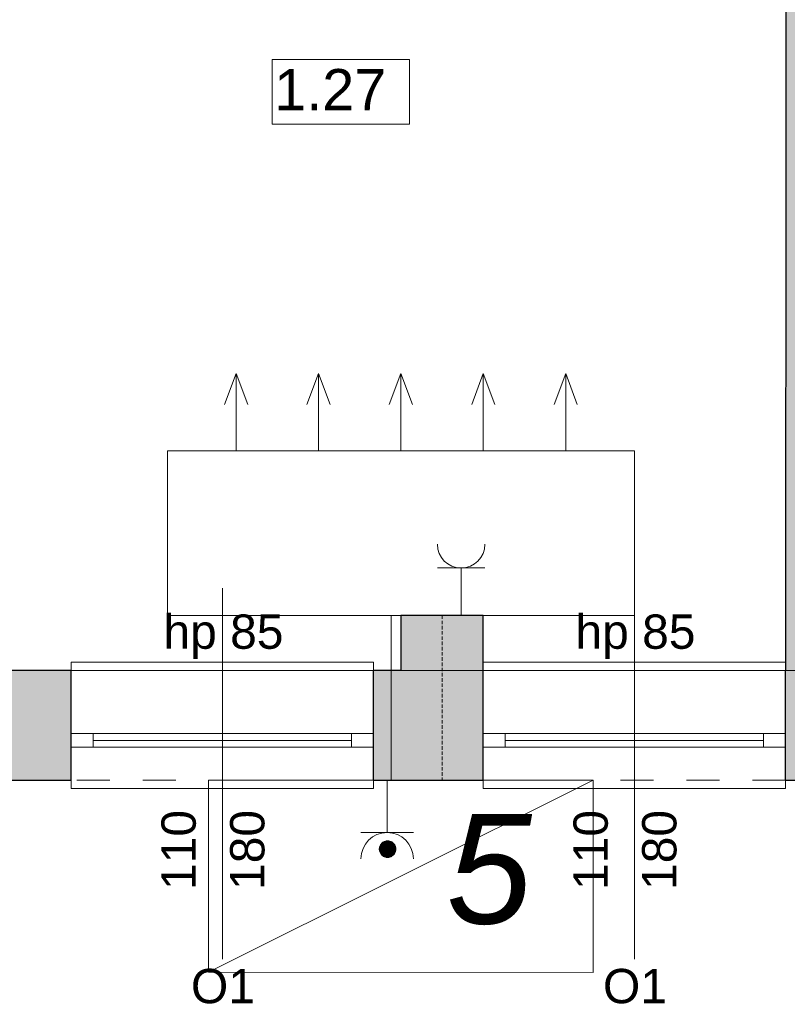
# Model space of a CAD drawing. Header units: centimetres. Extents: x -25572 to 23555, y -2435 to 15405.
# Tile 48 of 134: x 9923 to 10203, y 1562 to 1920. Entities that reach past the tile are written whole.
import ezdxf

# ---------------------------------------------------------------- set-up
doc = ezdxf.new("R2010")
doc.units = ezdxf.units.CM
doc.header["$MEASUREMENT"] = 0
doc.linetypes.add('DASHED', pattern=[1.905, 1.27, -0.635])
doc.linetypes.add('Przerywana', pattern=[24, 12, -12])
for name, color, linetype, lineweight in [('820-G Rysunki Obrazki_Nr_pióra__1', 7, 'Continuous', 13), ('820-G Rysunki Obrazki_Nr_pióra__10', 7, 'Continuous', 13), ('820-G Rysunki Obrazki_Nr_pióra__20', 1, 'Continuous', 13), ('820-G Rysunki Obrazki_Nr_pióra__4', 7, 'Continuous', 13), ('Nowe_210-A Pomieszczenia_Nr_pióra__41', 7, 'Continuous', 15), ('Nowe_220-A Ściany_Nr_pióra__19', 255, 'Continuous', 0), ('Nowe_220-A Ściany_Nr_pióra__23', 7, 'Continuous', 15), ('Nowe_220-A Ściany_Nr_pióra__27', 7, 'Continuous', 25), ('Nowe_220-A Ściany_Nr_pióra__3', 7, 'Continuous', 13), ('Nowe_220-A Ściany_Nr_pióra__7', 7, 'Continuous', 13), ('Nowe_450-K Stropy_Nr_pióra__89', 7, 'Continuous', 13)]:
    doc.layers.add(name, color=color, linetype=linetype, lineweight=lineweight)
doc.layers.add('820-G Rysunki Obrazki_Nr_pióra__5', color=7, linetype='Continuous', lineweight=13, true_color=0x40a5ff)
doc.layers.add('Nowe_220-A Ściany_Nr_pióra__45', color=7, linetype='Continuous', lineweight=15, true_color=0x40a5ff)
doc.styles.add('STYL_AUTOMATYCZNY_5', font='arial.ttf')
doc.styles.add('STYL_AUTOMATYCZNY_6', font='arial.ttf')

msp = doc.modelspace()

# ---------------------------------------------------------------- hatches: boundary and pattern name
at = {"layer": '820-G Rysunki Obrazki_Nr_pióra__1', "linetype": 'Continuous', "lineweight": 13}
for points in [[(10054.31, 1617.67), (10054.31, 1618.72), (10054.28, 1618.46)], [(10054.28, 1617.93), (10054.31, 1617.67), (10054.28, 1618.46)], [(10054.37, 1617.41), (10054.37, 1618.98), (10054.31, 1618.72)], [(10054.31, 1617.67), (10054.37, 1617.41), (10054.31, 1618.72)], [(10054.45, 1617.16), (10054.45, 1619.23), (10054.37, 1618.98)], [(10054.37, 1617.41), (10054.45, 1617.16), (10054.37, 1618.98)], [(10054.55, 1616.92), (10054.55, 1619.48), (10054.45, 1619.23)], [(10054.45, 1617.16), (10054.55, 1616.92), (10054.45, 1619.23)], [(10054.67, 1616.68), (10054.67, 1619.71), (10054.55, 1619.48)], [(10054.55, 1616.92), (10054.67, 1616.68), (10054.55, 1619.48)], [(10054.81, 1619.93), (10054.67, 1619.71), (10059.78, 1619.93)], [(10054.67, 1619.71), (10059.92, 1619.71), (10059.78, 1619.93)], [(10054.81, 1616.46), (10054.81, 1619.93), (10054.67, 1619.71)], [(10054.67, 1616.68), (10054.81, 1616.46), (10054.67, 1619.71)], [(10054.97, 1620.14), (10054.81, 1619.93), (10059.61, 1620.14)], [(10054.81, 1619.93), (10059.78, 1619.93), (10059.61, 1620.14)], [(10054.97, 1616.25), (10054.97, 1620.14), (10054.81, 1619.93)], [(10054.81, 1616.46), (10054.97, 1616.25), (10054.81, 1619.93)], [(10055.15, 1620.34), (10054.97, 1620.14), (10059.44, 1620.34)], [(10054.97, 1620.14), (10059.61, 1620.14), (10059.44, 1620.34)], [(10055.15, 1616.05), (10055.15, 1620.34), (10054.97, 1620.14)], [(10054.97, 1616.25), (10055.15, 1616.05), (10054.97, 1620.14)], [(10055.35, 1620.52), (10055.15, 1620.34), (10059.24, 1620.52)], [(10055.15, 1620.34), (10059.44, 1620.34), (10059.24, 1620.52)], [(10055.35, 1615.87), (10055.35, 1620.52), (10055.15, 1620.34)], [(10055.15, 1616.05), (10055.35, 1615.87), (10055.15, 1620.34)], [(10055.56, 1620.68), (10055.35, 1620.52), (10059.03, 1620.68)], [(10055.35, 1620.52), (10059.24, 1620.52), (10059.03, 1620.68)], [(10055.56, 1615.71), (10055.56, 1620.68), (10055.35, 1620.52)], [(10055.35, 1615.87), (10055.56, 1615.71), (10055.35, 1620.52)], [(10055.78, 1620.82), (10055.56, 1620.68), (10058.81, 1620.82)], [(10055.56, 1620.68), (10059.03, 1620.68), (10058.81, 1620.82)], [(10055.78, 1615.57), (10055.78, 1620.82), (10055.56, 1620.68)], [(10055.56, 1615.71), (10055.78, 1615.57), (10055.56, 1620.68)], [(10056.01, 1620.94), (10055.78, 1620.82), (10058.57, 1620.94)], [(10055.78, 1620.82), (10058.81, 1620.82), (10058.57, 1620.94)], [(10056.01, 1615.45), (10056.01, 1620.94), (10055.78, 1620.82)], [(10055.78, 1615.57), (10056.01, 1615.45), (10055.78, 1620.82)], [(10056.26, 1621.04), (10056.01, 1620.94), (10058.33, 1621.04)], [(10056.01, 1620.94), (10058.57, 1620.94), (10058.33, 1621.04)], [(10056.26, 1615.35), (10056.26, 1621.04), (10056.01, 1620.94)], [(10056.01, 1615.45), (10056.26, 1615.35), (10056.01, 1620.94)], [(10056.51, 1621.12), (10056.26, 1621.04), (10058.08, 1621.12)], [(10056.26, 1621.04), (10058.33, 1621.04), (10058.08, 1621.12)], [(10056.51, 1615.27), (10056.51, 1621.12), (10056.26, 1621.04)], [(10056.26, 1615.35), (10056.51, 1615.27), (10056.26, 1621.04)], [(10056.77, 1621.18), (10056.51, 1621.12), (10057.82, 1621.18)], [(10056.51, 1621.12), (10058.08, 1621.12), (10057.82, 1621.18)], [(10056.77, 1615.21), (10056.77, 1621.18), (10056.51, 1621.12)], [(10056.51, 1615.27), (10056.77, 1615.21), (10056.51, 1621.12)], [(10057.03, 1621.21), (10056.77, 1621.18), (10057.56, 1621.21)], [(10056.77, 1621.18), (10057.82, 1621.18), (10057.56, 1621.21)], [(10057.03, 1615.18), (10057.03, 1621.21), (10056.77, 1621.18)], [(10056.77, 1615.21), (10057.03, 1615.18), (10056.77, 1621.18)], [(10057.29, 1615.17), (10057.29, 1621.23), (10057.03, 1621.21)], [(10057.03, 1615.18), (10057.29, 1615.17), (10057.03, 1621.21)], [(10057.29, 1615.17), (10057.56, 1615.18), (10057.29, 1621.23)], [(10057.56, 1615.18), (10057.56, 1621.21), (10057.29, 1621.23)], [(10057.56, 1615.18), (10057.82, 1615.21), (10057.56, 1621.21)], [(10057.82, 1615.21), (10057.82, 1621.18), (10057.56, 1621.21)], [(10057.82, 1615.21), (10058.08, 1615.27), (10057.82, 1621.18)], [(10058.08, 1615.27), (10058.08, 1621.12), (10057.82, 1621.18)], [(10058.08, 1615.27), (10058.33, 1615.35), (10058.08, 1621.12)], [(10058.33, 1615.35), (10058.33, 1621.04), (10058.08, 1621.12)], [(10058.33, 1615.35), (10058.57, 1615.45), (10058.33, 1621.04)], [(10058.57, 1615.45), (10058.57, 1620.94), (10058.33, 1621.04)], [(10058.57, 1615.45), (10058.81, 1615.57), (10058.57, 1620.94)], [(10058.81, 1615.57), (10058.81, 1620.82), (10058.57, 1620.94)], [(10058.81, 1615.57), (10059.03, 1615.71), (10058.81, 1620.82)], [(10059.03, 1615.71), (10059.03, 1620.68), (10058.81, 1620.82)], [(10059.03, 1615.71), (10059.24, 1615.87), (10059.03, 1620.68)], [(10059.24, 1615.87), (10059.24, 1620.52), (10059.03, 1620.68)], [(10059.24, 1615.87), (10059.44, 1616.05), (10059.24, 1620.52)], [(10059.44, 1616.05), (10059.44, 1620.34), (10059.24, 1620.52)], [(10059.44, 1616.05), (10059.61, 1616.25), (10059.44, 1620.34)], [(10059.61, 1616.25), (10059.61, 1620.14), (10059.44, 1620.34)], [(10059.61, 1616.25), (10059.78, 1616.46), (10059.61, 1620.14)], [(10059.78, 1616.46), (10059.78, 1619.93), (10059.61, 1620.14)], [(10059.78, 1616.46), (10059.92, 1616.68), (10059.78, 1619.93)], [(10059.92, 1616.68), (10059.92, 1619.71), (10059.78, 1619.93)], [(10059.92, 1616.68), (10060.04, 1616.92), (10059.92, 1619.71)], [(10060.04, 1616.92), (10060.04, 1619.48), (10059.92, 1619.71)], [(10060.04, 1616.92), (10060.14, 1617.16), (10060.04, 1619.48)], [(10060.14, 1617.16), (10060.14, 1619.23), (10060.04, 1619.48)], [(10060.14, 1617.16), (10060.22, 1617.41), (10060.14, 1619.23)], [(10060.22, 1617.41), (10060.22, 1618.98), (10060.14, 1619.23)], [(10060.22, 1617.41), (10060.28, 1617.67), (10060.22, 1618.98)], [(10060.28, 1617.67), (10060.28, 1618.72), (10060.22, 1618.98)], [(10060.28, 1617.67), (10060.31, 1617.93), (10060.28, 1618.72)], [(10060.31, 1617.93), (10060.31, 1618.46), (10060.28, 1618.72)]]:
    msp.add_hatch(color=7, dxfattribs=at).paths.add_polyline_path(points)
at = {"layer": 'Nowe_220-A Ściany_Nr_pióra__19', "linetype": 'Continuous', "lineweight": 0}
for points in [[(10214.16, 1683.34), (10214.38, 2096.34), (10202.38, 2096.34), (10202.16, 1683.34)], [(10062.16, 1703.34), (10062.16, 1643.34), (10092.16, 1643.34), (10092.16, 1703.34)], [(9908.38, 1683.34), (9908.38, 1643.34), (9942.16, 1643.34), (9942.16, 1683.34)], [(10052.16, 1683.34), (10052.16, 1643.34), (10062.16, 1643.34), (10062.16, 1683.34)], [(10202.16, 1683.34), (10202.16, 1643.34), (10247.79, 1643.34), (10247.79, 1683.34)]]:
    msp.add_hatch(color=255, dxfattribs=at).paths.add_polyline_path(points)

# ---------------------------------------------------------------- linework, layer by layer
at = {"layer": '820-G Rysunki Obrazki_Nr_pióra__20', "color": 1, "linetype": 'Continuous', "lineweight": 13}
for points in [[(10002.16, 1763.34), (10002.16, 1791.46), (9997.94, 1780.17)], [(10002.16, 1763.34), (10002.16, 1791.46), (10006.38, 1780.17)], [(10032.16, 1763.34), (10032.16, 1791.46), (10027.94, 1780.17)], [(10032.16, 1763.34), (10032.16, 1791.46), (10036.38, 1780.17)], [(10062.16, 1763.34), (10062.16, 1791.46), (10057.94, 1780.17)], [(10062.16, 1763.34), (10062.16, 1791.46), (10066.38, 1780.17)], [(10092.16, 1763.34), (10092.16, 1791.46), (10087.94, 1780.17)], [(10092.16, 1763.34), (10092.16, 1791.46), (10096.38, 1780.17)], [(10122.16, 1763.34), (10122.16, 1791.46), (10117.94, 1780.17)], [(10122.16, 1763.34), (10122.16, 1791.46), (10126.38, 1780.17)], [(10058.65, 1703.34), (10058.65, 1643.34)], [(10132.16, 1573.25), (9992.16, 1573.34), (9992.16, 1643.34), (10132.16, 1643.34), (10132.11, 1573.25)], [(10132.16, 1643.34), (9992.16, 1573.34)]]:
    msp.add_lwpolyline(points, dxfattribs=at)
msp.add_lwpolyline([(10147.16, 1703.34), (10147.16, 1763.34), (9977.16, 1763.34), (9977.16, 1703.34)], close=True, dxfattribs=at)
at = {"layer": '820-G Rysunki Obrazki_Nr_pióra__4', "color": 7, "linetype": 'Continuous', "lineweight": 13}
for p, q in [((10075.42, 1720.65), (10092.74, 1720.65)), ((10084.08, 1720.65), (10084.08, 1703.34)), ((10057.16, 1624.26), (10057.16, 1643.34)), ((10047.62, 1624.26), (10066.7, 1624.26)), ((10054.28, 1618.46), (10054.26, 1618.2)), ((10054.26, 1618.2), (10054.28, 1617.93)), ((10054.31, 1618.72), (10054.28, 1618.46)), ((10054.28, 1617.93), (10054.28, 1618.46)), ((10054.31, 1617.67), (10054.28, 1618.46)), ((10054.28, 1618.46), (10054.28, 1617.93)), ((10054.28, 1618.46), (10054.31, 1617.67)), ((10054.37, 1618.98), (10054.31, 1618.72)), ((10054.31, 1617.67), (10054.31, 1618.72)), ((10054.37, 1617.41), (10054.31, 1618.72)), ((10054.31, 1618.72), (10054.31, 1617.67)), ((10054.31, 1618.72), (10054.37, 1617.41)), ((10054.45, 1619.23), (10054.37, 1618.98)), ((10054.37, 1617.41), (10054.37, 1618.98)), ((10054.45, 1617.16), (10054.37, 1618.98)), ((10054.37, 1618.98), (10054.37, 1617.41)), ((10054.37, 1618.98), (10054.45, 1617.16)), ((10054.55, 1619.48), (10054.45, 1619.23)), ((10054.45, 1617.16), (10054.45, 1619.23)), ((10054.55, 1616.92), (10054.45, 1619.23)), ((10054.45, 1619.23), (10054.45, 1617.16)), ((10054.45, 1619.23), (10054.55, 1616.92)), ((10054.67, 1619.71), (10054.55, 1619.48)), ((10054.55, 1616.92), (10054.55, 1619.48)), ((10054.67, 1616.68), (10054.55, 1619.48)), ((10054.55, 1619.48), (10054.55, 1616.92)), ((10054.55, 1619.48), (10054.67, 1616.68)), ((10054.67, 1619.71), (10059.78, 1619.93)), ((10054.81, 1619.93), (10054.67, 1619.71)), ((10059.78, 1619.93), (10054.67, 1619.71)), ((10054.81, 1619.93), (10054.67, 1619.71)), ((10054.67, 1616.68), (10054.67, 1619.71)), ((10054.81, 1616.46), (10054.67, 1619.71)), ((10054.67, 1619.71), (10054.67, 1616.68)), ((10054.67, 1619.71), (10054.81, 1616.46)), ((10054.81, 1619.93), (10059.61, 1620.14)), ((10054.97, 1620.14), (10054.81, 1619.93)), ((10059.61, 1620.14), (10054.81, 1619.93)), ((10054.97, 1620.14), (10054.81, 1619.93)), ((10054.81, 1619.93), (10059.78, 1619.93)), ((10059.78, 1619.93), (10054.81, 1619.93)), ((10054.81, 1616.46), (10054.81, 1619.93)), ((10054.97, 1616.25), (10054.81, 1619.93)), ((10054.81, 1619.93), (10054.81, 1616.46)), ((10054.81, 1619.93), (10054.97, 1616.25)), ((10054.97, 1620.14), (10059.44, 1620.34)), ((10055.15, 1620.34), (10054.97, 1620.14)), ((10059.44, 1620.34), (10054.97, 1620.14)), ((10055.15, 1620.34), (10054.97, 1620.14)), ((10054.97, 1620.14), (10059.61, 1620.14)), ((10059.61, 1620.14), (10054.97, 1620.14)), ((10054.97, 1616.25), (10054.97, 1620.14)), ((10055.15, 1616.05), (10054.97, 1620.14)), ((10054.97, 1620.14), (10054.97, 1616.25)), ((10054.97, 1620.14), (10055.15, 1616.05)), ((10055.15, 1620.34), (10059.24, 1620.52)), ((10055.35, 1620.52), (10055.15, 1620.34)), ((10059.24, 1620.52), (10055.15, 1620.34)), ((10055.35, 1620.52), (10055.15, 1620.34)), ((10055.15, 1620.34), (10059.44, 1620.34)), ((10059.44, 1620.34), (10055.15, 1620.34)), ((10055.15, 1616.05), (10055.15, 1620.34)), ((10055.35, 1615.87), (10055.15, 1620.34)), ((10055.15, 1620.34), (10055.15, 1616.05)), ((10055.15, 1620.34), (10055.35, 1615.87)), ((10055.35, 1620.52), (10059.03, 1620.68)), ((10055.56, 1620.68), (10055.35, 1620.52)), ((10059.03, 1620.68), (10055.35, 1620.52)), ((10055.56, 1620.68), (10055.35, 1620.52)), ((10055.35, 1620.52), (10059.24, 1620.52)), ((10059.24, 1620.52), (10055.35, 1620.52)), ((10055.35, 1615.87), (10055.35, 1620.52)), ((10055.56, 1615.71), (10055.35, 1620.52)), ((10055.35, 1620.52), (10055.35, 1615.87)), ((10055.35, 1620.52), (10055.56, 1615.71)), ((10055.56, 1620.68), (10058.81, 1620.82)), ((10055.78, 1620.82), (10055.56, 1620.68)), ((10058.81, 1620.82), (10055.56, 1620.68)), ((10055.78, 1620.82), (10055.56, 1620.68)), ((10055.56, 1620.68), (10059.03, 1620.68)), ((10059.03, 1620.68), (10055.56, 1620.68)), ((10055.56, 1615.71), (10055.56, 1620.68)), ((10055.78, 1615.57), (10055.56, 1620.68)), ((10055.56, 1620.68), (10055.56, 1615.71)), ((10055.56, 1620.68), (10055.78, 1615.57)), ((10055.78, 1620.82), (10058.57, 1620.94)), ((10056.01, 1620.94), (10055.78, 1620.82)), ((10058.57, 1620.94), (10055.78, 1620.82)), ((10056.01, 1620.94), (10055.78, 1620.82)), ((10055.78, 1620.82), (10058.81, 1620.82)), ((10058.81, 1620.82), (10055.78, 1620.82)), ((10055.78, 1615.57), (10055.78, 1620.82)), ((10056.01, 1615.45), (10055.78, 1620.82)), ((10055.78, 1620.82), (10055.78, 1615.57)), ((10055.78, 1620.82), (10056.01, 1615.45)), ((10056.01, 1620.94), (10058.33, 1621.04)), ((10056.26, 1621.04), (10056.01, 1620.94)), ((10058.33, 1621.04), (10056.01, 1620.94)), ((10056.26, 1621.04), (10056.01, 1620.94)), ((10056.01, 1620.94), (10058.57, 1620.94)), ((10058.57, 1620.94), (10056.01, 1620.94)), ((10056.01, 1615.45), (10056.01, 1620.94)), ((10056.26, 1615.35), (10056.01, 1620.94)), ((10056.01, 1620.94), (10056.01, 1615.45)), ((10056.01, 1620.94), (10056.26, 1615.35)), ((10056.26, 1621.04), (10058.08, 1621.12)), ((10056.51, 1621.12), (10056.26, 1621.04)), ((10058.08, 1621.12), (10056.26, 1621.04)), ((10056.51, 1621.12), (10056.26, 1621.04)), ((10056.26, 1621.04), (10058.33, 1621.04)), ((10058.33, 1621.04), (10056.26, 1621.04)), ((10056.26, 1615.35), (10056.26, 1621.04)), ((10056.51, 1615.27), (10056.26, 1621.04)), ((10056.26, 1621.04), (10056.26, 1615.35)), ((10056.26, 1621.04), (10056.51, 1615.27)), ((10056.51, 1621.12), (10057.82, 1621.18)), ((10056.77, 1621.18), (10056.51, 1621.12)), ((10057.82, 1621.18), (10056.51, 1621.12)), ((10056.77, 1621.18), (10056.51, 1621.12)), ((10056.51, 1621.12), (10058.08, 1621.12)), ((10058.08, 1621.12), (10056.51, 1621.12)), ((10056.51, 1615.27), (10056.51, 1621.12)), ((10056.77, 1615.21), (10056.51, 1621.12)), ((10056.51, 1621.12), (10056.51, 1615.27)), ((10056.51, 1621.12), (10056.77, 1615.21)), ((10056.77, 1621.18), (10057.56, 1621.21)), ((10057.03, 1621.21), (10056.77, 1621.18)), ((10057.56, 1621.21), (10056.77, 1621.18)), ((10057.03, 1621.21), (10056.77, 1621.18)), ((10056.77, 1621.18), (10057.82, 1621.18)), ((10057.82, 1621.18), (10056.77, 1621.18)), ((10056.77, 1615.21), (10056.77, 1621.18)), ((10057.03, 1615.18), (10056.77, 1621.18)), ((10056.77, 1621.18), (10056.77, 1615.21)), ((10056.77, 1621.18), (10057.03, 1615.18)), ((10057.29, 1621.23), (10057.03, 1621.21)), ((10057.29, 1621.23), (10057.03, 1621.21)), ((10057.03, 1621.21), (10057.56, 1621.21)), ((10057.56, 1621.21), (10057.03, 1621.21)), ((10057.03, 1615.18), (10057.03, 1621.21)), ((10057.29, 1615.17), (10057.03, 1621.21)), ((10057.03, 1621.21), (10057.03, 1615.18)), ((10057.03, 1621.21), (10057.29, 1615.17)), ((10057.56, 1621.21), (10057.29, 1621.23)), ((10057.29, 1615.17), (10057.29, 1621.23)), ((10057.56, 1615.18), (10057.29, 1621.23)), ((10057.29, 1621.23), (10057.29, 1615.17)), ((10057.56, 1621.21), (10057.29, 1621.23)), ((10057.29, 1621.23), (10057.56, 1615.18)), ((10057.82, 1621.18), (10057.56, 1621.21)), ((10057.56, 1615.18), (10057.56, 1621.21)), ((10057.82, 1615.21), (10057.56, 1621.21)), ((10057.56, 1621.21), (10057.56, 1615.18)), ((10057.82, 1621.18), (10057.56, 1621.21)), ((10057.56, 1621.21), (10057.82, 1615.21)), ((10058.08, 1621.12), (10057.82, 1621.18)), ((10057.82, 1615.21), (10057.82, 1621.18)), ((10058.08, 1615.27), (10057.82, 1621.18)), ((10057.82, 1621.18), (10057.82, 1615.21)), ((10058.08, 1621.12), (10057.82, 1621.18)), ((10057.82, 1621.18), (10058.08, 1615.27)), ((10058.33, 1621.04), (10058.08, 1621.12)), ((10058.08, 1615.27), (10058.08, 1621.12)), ((10058.33, 1615.35), (10058.08, 1621.12)), ((10058.08, 1621.12), (10058.08, 1615.27)), ((10058.33, 1621.04), (10058.08, 1621.12)), ((10058.08, 1621.12), (10058.33, 1615.35)), ((10058.57, 1620.94), (10058.33, 1621.04)), ((10058.33, 1615.35), (10058.33, 1621.04)), ((10058.57, 1615.45), (10058.33, 1621.04)), ((10058.33, 1621.04), (10058.33, 1615.35)), ((10058.57, 1620.94), (10058.33, 1621.04)), ((10058.33, 1621.04), (10058.57, 1615.45)), ((10058.81, 1620.82), (10058.57, 1620.94)), ((10058.57, 1615.45), (10058.57, 1620.94)), ((10058.81, 1615.57), (10058.57, 1620.94)), ((10058.57, 1620.94), (10058.57, 1615.45)), ((10058.81, 1620.82), (10058.57, 1620.94)), ((10058.57, 1620.94), (10058.81, 1615.57)), ((10059.03, 1620.68), (10058.81, 1620.82)), ((10058.81, 1615.57), (10058.81, 1620.82)), ((10059.03, 1615.71), (10058.81, 1620.82)), ((10058.81, 1620.82), (10058.81, 1615.57)), ((10059.03, 1620.68), (10058.81, 1620.82)), ((10058.81, 1620.82), (10059.03, 1615.71)), ((10059.24, 1620.52), (10059.03, 1620.68)), ((10059.03, 1615.71), (10059.03, 1620.68)), ((10059.24, 1615.87), (10059.03, 1620.68)), ((10059.03, 1620.68), (10059.03, 1615.71)), ((10059.24, 1620.52), (10059.03, 1620.68)), ((10059.03, 1620.68), (10059.24, 1615.87)), ((10059.44, 1620.34), (10059.24, 1620.52)), ((10059.24, 1615.87), (10059.24, 1620.52)), ((10059.44, 1616.05), (10059.24, 1620.52)), ((10059.24, 1620.52), (10059.24, 1615.87)), ((10059.44, 1620.34), (10059.24, 1620.52)), ((10059.24, 1620.52), (10059.44, 1616.05)), ((10059.61, 1620.14), (10059.44, 1620.34)), ((10059.44, 1616.05), (10059.44, 1620.34)), ((10059.61, 1616.25), (10059.44, 1620.34)), ((10059.44, 1620.34), (10059.44, 1616.05)), ((10059.61, 1620.14), (10059.44, 1620.34)), ((10059.44, 1620.34), (10059.61, 1616.25)), ((10059.78, 1619.93), (10059.61, 1620.14)), ((10059.61, 1616.25), (10059.61, 1620.14)), ((10059.78, 1616.46), (10059.61, 1620.14)), ((10059.61, 1620.14), (10059.61, 1616.25)), ((10059.78, 1619.93), (10059.61, 1620.14)), ((10059.61, 1620.14), (10059.78, 1616.46)), ((10059.92, 1619.71), (10059.78, 1619.93)), ((10059.78, 1616.46), (10059.78, 1619.93)), ((10059.92, 1616.68), (10059.78, 1619.93)), ((10059.78, 1619.93), (10059.78, 1616.46)), ((10059.92, 1619.71), (10059.78, 1619.93)), ((10059.78, 1619.93), (10059.92, 1616.68)), ((10059.92, 1616.68), (10059.92, 1619.71)), ((10060.04, 1616.92), (10059.92, 1619.71)), ((10059.92, 1619.71), (10059.92, 1616.68)), ((10060.04, 1619.48), (10059.92, 1619.71)), ((10059.92, 1619.71), (10060.04, 1616.92)), ((10060.04, 1616.92), (10060.04, 1619.48)), ((10060.14, 1617.16), (10060.04, 1619.48)), ((10060.04, 1619.48), (10060.04, 1616.92)), ((10060.14, 1619.23), (10060.04, 1619.48)), ((10060.04, 1619.48), (10060.14, 1617.16)), ((10060.14, 1617.16), (10060.14, 1619.23)), ((10060.22, 1617.41), (10060.14, 1619.23)), ((10060.14, 1619.23), (10060.14, 1617.16)), ((10060.22, 1618.98), (10060.14, 1619.23)), ((10060.14, 1619.23), (10060.22, 1617.41)), ((10060.22, 1617.41), (10060.22, 1618.98)), ((10060.28, 1617.67), (10060.22, 1618.98)), ((10060.22, 1618.98), (10060.22, 1617.41)), ((10060.28, 1618.72), (10060.22, 1618.98)), ((10060.22, 1618.98), (10060.28, 1617.67)), ((10060.28, 1617.67), (10060.28, 1618.72)), ((10060.31, 1617.93), (10060.28, 1618.72)), ((10060.28, 1618.72), (10060.28, 1617.67)), ((10060.31, 1618.46), (10060.28, 1618.72)), ((10060.28, 1618.72), (10060.31, 1617.93)), ((10060.31, 1617.93), (10060.31, 1618.46)), ((10060.32, 1618.2), (10060.31, 1618.46)), ((10060.31, 1618.46), (10060.31, 1617.93)), ((10060.31, 1617.93), (10060.32, 1618.2)), ((10054.28, 1617.93), (10054.31, 1617.67)), ((10054.31, 1617.67), (10054.37, 1617.41)), ((10054.37, 1617.41), (10054.45, 1617.16)), ((10054.45, 1617.16), (10054.55, 1616.92)), ((10054.55, 1616.92), (10054.67, 1616.68)), ((10054.67, 1616.68), (10054.81, 1616.46)), ((10054.81, 1616.46), (10054.97, 1616.25)), ((10054.97, 1616.25), (10055.15, 1616.05)), ((10055.15, 1616.05), (10055.35, 1615.87)), ((10055.35, 1615.87), (10055.56, 1615.71)), ((10055.56, 1615.71), (10055.78, 1615.57)), ((10055.78, 1615.57), (10056.01, 1615.45)), ((10056.01, 1615.45), (10056.26, 1615.35)), ((10056.26, 1615.35), (10056.51, 1615.27)), ((10056.51, 1615.27), (10056.77, 1615.21)), ((10056.77, 1615.21), (10057.03, 1615.18)), ((10057.03, 1615.18), (10057.29, 1615.17)), ((10057.29, 1615.17), (10057.56, 1615.18)), ((10057.56, 1615.18), (10057.82, 1615.21)), ((10057.82, 1615.21), (10058.08, 1615.27)), ((10058.08, 1615.27), (10058.33, 1615.35)), ((10058.33, 1615.35), (10058.57, 1615.45)), ((10058.57, 1615.45), (10058.81, 1615.57)), ((10058.81, 1615.57), (10059.03, 1615.71)), ((10059.03, 1615.71), (10059.24, 1615.87)), ((10059.24, 1615.87), (10059.44, 1616.05)), ((10059.44, 1616.05), (10059.61, 1616.25)), ((10059.61, 1616.25), (10059.78, 1616.46)), ((10059.78, 1616.46), (10059.92, 1616.68)), ((10059.92, 1616.68), (10060.04, 1616.92)), ((10060.04, 1616.92), (10060.14, 1617.16)), ((10060.14, 1617.16), (10060.22, 1617.41)), ((10060.22, 1617.41), (10060.28, 1617.67)), ((10060.28, 1617.67), (10060.31, 1617.93))]:
    msp.add_line(p, q, dxfattribs=at)
for points in [[(10054.28, 1618.46), (10054.26, 1618.2), (10054.28, 1617.93)], [(10054.31, 1618.72), (10054.28, 1618.46), (10054.31, 1617.67)], [(10054.31, 1617.67), (10054.28, 1618.46), (10054.28, 1617.93)], [(10054.37, 1618.98), (10054.31, 1618.72), (10054.37, 1617.41)], [(10054.37, 1617.41), (10054.31, 1618.72), (10054.31, 1617.67)], [(10054.45, 1619.23), (10054.37, 1618.98), (10054.45, 1617.16)], [(10054.45, 1617.16), (10054.37, 1618.98), (10054.37, 1617.41)], [(10054.55, 1619.48), (10054.45, 1619.23), (10054.55, 1616.92)], [(10054.55, 1616.92), (10054.45, 1619.23), (10054.45, 1617.16)], [(10054.67, 1619.71), (10054.55, 1619.48), (10054.67, 1616.68)], [(10054.67, 1616.68), (10054.55, 1619.48), (10054.55, 1616.92)], [(10054.67, 1619.71), (10059.78, 1619.93), (10054.81, 1619.93)], [(10059.92, 1619.71), (10059.78, 1619.93), (10054.67, 1619.71)], [(10054.81, 1619.93), (10054.67, 1619.71), (10054.81, 1616.46)], [(10054.81, 1616.46), (10054.67, 1619.71), (10054.67, 1616.68)], [(10054.81, 1619.93), (10059.61, 1620.14), (10054.97, 1620.14)], [(10059.78, 1619.93), (10059.61, 1620.14), (10054.81, 1619.93)], [(10054.97, 1620.14), (10054.81, 1619.93), (10054.97, 1616.25)], [(10054.97, 1616.25), (10054.81, 1619.93), (10054.81, 1616.46)], [(10054.97, 1620.14), (10059.44, 1620.34), (10055.15, 1620.34)], [(10059.61, 1620.14), (10059.44, 1620.34), (10054.97, 1620.14)], [(10055.15, 1620.34), (10054.97, 1620.14), (10055.15, 1616.05)], [(10055.15, 1616.05), (10054.97, 1620.14), (10054.97, 1616.25)], [(10055.15, 1620.34), (10059.24, 1620.52), (10055.35, 1620.52)], [(10059.44, 1620.34), (10059.24, 1620.52), (10055.15, 1620.34)], [(10055.35, 1620.52), (10055.15, 1620.34), (10055.35, 1615.87)], [(10055.35, 1615.87), (10055.15, 1620.34), (10055.15, 1616.05)], [(10055.35, 1620.52), (10059.03, 1620.68), (10055.56, 1620.68)], [(10059.24, 1620.52), (10059.03, 1620.68), (10055.35, 1620.52)], [(10055.56, 1620.68), (10055.35, 1620.52), (10055.56, 1615.71)], [(10055.56, 1615.71), (10055.35, 1620.52), (10055.35, 1615.87)], [(10055.56, 1620.68), (10058.81, 1620.82), (10055.78, 1620.82)], [(10059.03, 1620.68), (10058.81, 1620.82), (10055.56, 1620.68)], [(10055.78, 1620.82), (10055.56, 1620.68), (10055.78, 1615.57)], [(10055.78, 1615.57), (10055.56, 1620.68), (10055.56, 1615.71)], [(10055.78, 1620.82), (10058.57, 1620.94), (10056.01, 1620.94)], [(10058.81, 1620.82), (10058.57, 1620.94), (10055.78, 1620.82)], [(10056.01, 1620.94), (10055.78, 1620.82), (10056.01, 1615.45)], [(10056.01, 1615.45), (10055.78, 1620.82), (10055.78, 1615.57)], [(10056.01, 1620.94), (10058.33, 1621.04), (10056.26, 1621.04)], [(10058.57, 1620.94), (10058.33, 1621.04), (10056.01, 1620.94)], [(10056.26, 1621.04), (10056.01, 1620.94), (10056.26, 1615.35)], [(10056.26, 1615.35), (10056.01, 1620.94), (10056.01, 1615.45)], [(10056.26, 1621.04), (10058.08, 1621.12), (10056.51, 1621.12)], [(10058.33, 1621.04), (10058.08, 1621.12), (10056.26, 1621.04)], [(10056.51, 1621.12), (10056.26, 1621.04), (10056.51, 1615.27)], [(10056.51, 1615.27), (10056.26, 1621.04), (10056.26, 1615.35)], [(10056.51, 1621.12), (10057.82, 1621.18), (10056.77, 1621.18)], [(10058.08, 1621.12), (10057.82, 1621.18), (10056.51, 1621.12)], [(10056.77, 1621.18), (10056.51, 1621.12), (10056.77, 1615.21)], [(10056.77, 1615.21), (10056.51, 1621.12), (10056.51, 1615.27)], [(10056.77, 1621.18), (10057.56, 1621.21), (10057.03, 1621.21)], [(10057.82, 1621.18), (10057.56, 1621.21), (10056.77, 1621.18)], [(10057.03, 1621.21), (10056.77, 1621.18), (10057.03, 1615.18)], [(10057.03, 1615.18), (10056.77, 1621.18), (10056.77, 1615.21)], [(10057.56, 1621.21), (10057.29, 1621.23), (10057.03, 1621.21)], [(10057.29, 1621.23), (10057.03, 1621.21), (10057.29, 1615.17)], [(10057.29, 1615.17), (10057.03, 1621.21), (10057.03, 1615.18)], [(10057.56, 1615.18), (10057.29, 1621.23), (10057.29, 1615.17)], [(10057.56, 1621.21), (10057.29, 1621.23), (10057.56, 1615.18)], [(10057.82, 1615.21), (10057.56, 1621.21), (10057.56, 1615.18)], [(10057.82, 1621.18), (10057.56, 1621.21), (10057.82, 1615.21)], [(10058.08, 1615.27), (10057.82, 1621.18), (10057.82, 1615.21)], [(10058.08, 1621.12), (10057.82, 1621.18), (10058.08, 1615.27)], [(10058.33, 1615.35), (10058.08, 1621.12), (10058.08, 1615.27)], [(10058.33, 1621.04), (10058.08, 1621.12), (10058.33, 1615.35)], [(10058.57, 1615.45), (10058.33, 1621.04), (10058.33, 1615.35)], [(10058.57, 1620.94), (10058.33, 1621.04), (10058.57, 1615.45)], [(10058.81, 1615.57), (10058.57, 1620.94), (10058.57, 1615.45)], [(10058.81, 1620.82), (10058.57, 1620.94), (10058.81, 1615.57)], [(10059.03, 1615.71), (10058.81, 1620.82), (10058.81, 1615.57)], [(10059.03, 1620.68), (10058.81, 1620.82), (10059.03, 1615.71)], [(10059.24, 1615.87), (10059.03, 1620.68), (10059.03, 1615.71)], [(10059.24, 1620.52), (10059.03, 1620.68), (10059.24, 1615.87)], [(10059.44, 1616.05), (10059.24, 1620.52), (10059.24, 1615.87)], [(10059.44, 1620.34), (10059.24, 1620.52), (10059.44, 1616.05)], [(10059.61, 1616.25), (10059.44, 1620.34), (10059.44, 1616.05)], [(10059.61, 1620.14), (10059.44, 1620.34), (10059.61, 1616.25)], [(10059.78, 1616.46), (10059.61, 1620.14), (10059.61, 1616.25)], [(10059.78, 1619.93), (10059.61, 1620.14), (10059.78, 1616.46)], [(10059.92, 1616.68), (10059.78, 1619.93), (10059.78, 1616.46)], [(10059.92, 1619.71), (10059.78, 1619.93), (10059.92, 1616.68)], [(10060.04, 1616.92), (10059.92, 1619.71), (10059.92, 1616.68)], [(10060.04, 1619.48), (10059.92, 1619.71), (10060.04, 1616.92)], [(10060.14, 1617.16), (10060.04, 1619.48), (10060.04, 1616.92)], [(10060.14, 1619.23), (10060.04, 1619.48), (10060.14, 1617.16)], [(10060.22, 1617.41), (10060.14, 1619.23), (10060.14, 1617.16)], [(10060.22, 1618.98), (10060.14, 1619.23), (10060.22, 1617.41)], [(10060.28, 1617.67), (10060.22, 1618.98), (10060.22, 1617.41)], [(10060.28, 1618.72), (10060.22, 1618.98), (10060.28, 1617.67)], [(10060.31, 1617.93), (10060.28, 1618.72), (10060.28, 1617.67)], [(10060.31, 1618.46), (10060.28, 1618.72), (10060.31, 1617.93)], [(10060.32, 1618.2), (10060.31, 1618.46), (10060.31, 1617.93)]]:
    msp.add_lwpolyline(points, close=True, dxfattribs=at)
for centre, radius, start, end in [((10084.08, 1729.31), 8.66, 180, 0), ((10057.16, 1614.72), 9.54, 0, 180)]:
    msp.add_arc(centre, radius, start, end, dxfattribs=at)
at = {"layer": '820-G Rysunki Obrazki_Nr_pióra__5', "color": 161, "linetype": 'DASHED', "lineweight": 13, "true_color": 0x40a5ff}
msp.add_lwpolyline([(10077.16, 1703.34), (10077.16, 1643.34)], dxfattribs=at)
at = {"layer": 'Nowe_210-A Pomieszczenia_Nr_pióra__41', "color": 7, "linetype": 'Continuous', "lineweight": 15}
for p, q in [((10015.26, 1905.89), (10065.3, 1905.89)), ((10015.26, 1882.32), (10015.26, 1905.89)), ((10065.3, 1905.89), (10065.3, 1882.32)), ((10065.3, 1882.32), (10015.26, 1882.32))]:
    msp.add_line(p, q, dxfattribs=at)
at = {"layer": 'Nowe_220-A Ściany_Nr_pióra__23', "color": 7, "linetype": 'Continuous', "lineweight": 15}
for p, q in [((9950.16, 1660.34), (9942.16, 1660.34)), ((9950.16, 1655.34), (9950.16, 1660.34)), ((10052.16, 1660.34), (10044.16, 1660.34)), ((10044.16, 1660.34), (10044.16, 1655.34)), ((10100.16, 1660.34), (10092.16, 1660.34)), ((10100.16, 1655.34), (10100.16, 1660.34)), ((10202.16, 1660.34), (10194.16, 1660.34)), ((10194.16, 1660.34), (10194.16, 1655.34)), ((9942.16, 1655.34), (9950.16, 1655.34)), ((10044.16, 1655.34), (10052.16, 1655.34)), ((10092.16, 1655.34), (10100.16, 1655.34)), ((10194.16, 1655.34), (10202.16, 1655.34))]:
    msp.add_line(p, q, dxfattribs=at)
at = {"layer": 'Nowe_220-A Ściany_Nr_pióra__27', "color": 7, "linetype": 'Continuous', "lineweight": 25}
for p, q in [((9942.16, 1660.34), (9942.16, 1683.34)), ((9942.16, 1660.34), (9942.16, 1683.34)), ((10052.16, 1660.34), (10052.16, 1683.34)), ((10052.16, 1660.34), (10052.16, 1683.34)), ((10092.16, 1660.34), (10092.16, 1683.34)), ((10092.16, 1660.34), (10092.16, 1683.34)), ((10202.16, 1660.34), (10202.16, 1683.34)), ((10202.16, 1660.34), (10202.16, 1683.34)), ((9942.16, 1655.34), (9942.16, 1660.34)), ((9942.16, 1655.34), (9942.16, 1660.34)), ((9942.16, 1655.34), (9942.16, 1660.34)), ((10052.16, 1655.34), (10052.16, 1660.34)), ((10052.16, 1655.34), (10052.16, 1660.34)), ((10052.16, 1655.34), (10052.16, 1660.34)), ((10092.16, 1655.34), (10092.16, 1660.34)), ((10092.16, 1655.34), (10092.16, 1660.34)), ((10092.16, 1655.34), (10092.16, 1660.34)), ((10202.16, 1655.34), (10202.16, 1660.34)), ((10202.16, 1655.34), (10202.16, 1660.34)), ((10202.16, 1655.34), (10202.16, 1660.34)), ((9942.16, 1643.34), (9942.16, 1655.34)), ((9942.16, 1643.34), (9942.16, 1655.34)), ((10052.16, 1643.34), (10052.16, 1655.34)), ((10052.16, 1643.34), (10052.16, 1655.34)), ((10092.16, 1643.34), (10092.16, 1655.34)), ((10092.16, 1643.34), (10092.16, 1655.34)), ((10202.16, 1643.34), (10202.16, 1655.34)), ((10202.16, 1643.34), (10202.16, 1655.34))]:
    msp.add_line(p, q, dxfattribs=at)
for points in [[(10202.38, 2096.34), (10202.16, 1683.34)], [(10062.16, 1703.34), (10062.16, 1683.34)], [(10092.16, 1703.34), (10062.16, 1703.34)], [(10092.16, 1683.34), (10092.16, 1703.34)], [(9942.16, 1683.34), (9920.38, 1683.34)], [(10062.16, 1683.34), (10052.16, 1683.34)], [(9908.38, 1643.34), (9942.16, 1643.34)], [(10052.16, 1643.34), (10062.16, 1643.34)], [(10062.16, 1643.34), (10092.16, 1643.34)], [(10202.16, 1643.34), (10247.79, 1643.34)]]:
    msp.add_lwpolyline(points, dxfattribs=at)
at = {"layer": 'Nowe_220-A Ściany_Nr_pióra__3', "color": 7, "linetype": 'Continuous', "lineweight": 13}
for p, q in [((10052.16, 1686.34), (9942.16, 1686.34)), ((9942.16, 1686.34), (9942.16, 1683.34)), ((10052.16, 1683.34), (10052.16, 1686.34)), ((10202.16, 1686.34), (10092.16, 1686.34)), ((10092.16, 1686.34), (10092.16, 1683.34)), ((10202.16, 1683.34), (10202.16, 1686.34)), ((10044.16, 1660.34), (9950.16, 1660.34)), ((10044.16, 1657.84), (9950.16, 1657.84)), ((10194.16, 1660.34), (10100.16, 1660.34)), ((10194.16, 1657.84), (10100.16, 1657.84)), ((9950.16, 1655.34), (10044.16, 1655.34)), ((10100.16, 1655.34), (10194.16, 1655.34)), ((9942.16, 1640.34), (9942.16, 1643.34)), ((10052.16, 1643.34), (10052.16, 1640.34)), ((10092.16, 1640.34), (10092.16, 1643.34)), ((10202.16, 1643.34), (10202.16, 1640.34)), ((10052.16, 1640.34), (9942.16, 1640.34)), ((10202.16, 1640.34), (10092.16, 1640.34))]:
    msp.add_line(p, q, dxfattribs=at)
at = {"layer": 'Nowe_220-A Ściany_Nr_pióra__3', "color": 7, "linetype": 'Przerywana', "lineweight": 13}
for p, q in [((10052.16, 1683.34), (9942.16, 1683.34)), ((10202.16, 1683.34), (10092.16, 1683.34)), ((10052.16, 1643.34), (9942.16, 1643.34)), ((10202.16, 1643.34), (10092.16, 1643.34))]:
    msp.add_line(p, q, dxfattribs=at)
at = {"layer": 'Nowe_220-A Ściany_Nr_pióra__45', "color": 161, "linetype": 'Continuous', "lineweight": 15, "true_color": 0x40a5ff}
for p, q in [((9997.16, 1578.16), (9997.16, 1713.34)), ((10147.16, 1578.16), (10147.16, 1713.34))]:
    msp.add_line(p, q, dxfattribs=at)
at = {"layer": 'Nowe_450-K Stropy_Nr_pióra__89', "color": 7, "linetype": 'Continuous', "lineweight": 13}
for points in [[(6369.38, 1683.34), (10868.76, 1683.34), (10868.76, 2282.34), (10901.38, 2282.34), (10901.38, 2859.34), (6369.38, 2859.34)], [(6369.38, 1683.34), (10868.76, 1683.34), (10868.76, 2282.34), (10901.38, 2282.34), (10901.38, 2859.34), (6369.38, 2859.34)], [(6369.38, 2859.34), (6369.38, 1683.34), (10868.76, 1683.34), (10868.76, 2282.34), (10901.38, 2282.34), (10901.38, 2859.34)]]:
    msp.add_lwpolyline(points, close=True, dxfattribs=at)

# ---------------------------------------------------------------- texts
at = {"layer": '820-G Rysunki Obrazki_Nr_pióra__10', "color": 7, "linetype": 'Continuous', "lineweight": 13, "insert": (10078.75, 1590.49), "char_height": 40, "attachment_point": 7, "style": 'STYL_AUTOMATYCZNY_5'}
msp.add_mtext('\\A1;{\\pql;\\fArial|b0|i1|c238|p0;\\W1.000000;5}', dxfattribs=at)
at = {"layer": 'Nowe_210-A Pomieszczenia_Nr_pióra__41', "color": 7, "linetype": 'Continuous', "lineweight": 15, "insert": (10040.28, 1902.46), "char_height": 15, "attachment_point": 2, "style": 'STYL_AUTOMATYCZNY_6'}
msp.add_mtext('\\A1;{\\pqc;\\pt0,25;\\fArial|b0|i0|c238|p0;\\W1.000000;1.27\\fArial|b0|i0|c238|p0;\\W1.000000;\\A1{\\H.66x;\\S^  ;}\\fArial|b0|i0|c238|p0;\\W1.000000;\\fArial|b0|i0|c238|p0;\\W1.000000;\\A1{\\H.66x;\\S^  ;}}', dxfattribs=at)
at = {"layer": 'Nowe_220-A Ściany_Nr_pióra__7', "color": 7, "linetype": 'Continuous', "lineweight": 13, "char_height": 12.5, "attachment_point": 7, "style": 'STYL_AUTOMATYCZNY_6'}
for s, insert in [('\\A1;{\\pql;\\pt0;\\fArial|b0|i0|c238|p0;\\W1.000000;hp 85\\fArial|b0|i0|c238|p0;\\W1.000000;\\A1{\\H.66x;\\S^  ;}\\fArial|b0|i0|c238|p0;\\W1.000000;\\fArial|b0|i0|c238|p0;\\W1.000000;}', (9975.71, 1687.43)), ('\\A1;{\\pql;\\pt0;\\fArial|b0|i0|c238|p0;\\W1.000000;hp 85\\fArial|b0|i0|c238|p0;\\W1.000000;\\A1{\\H.66x;\\S^  ;}\\fArial|b0|i0|c238|p0;\\W1.000000;\\fArial|b0|i0|c238|p0;\\W1.000000;}', (10125.71, 1687.43)), ('\\A1;{\\pql;\\pt0;\\fArial|b0|i0|c238|p0;\\W1.000000;O1\\fArial|b0|i0|c238|p0;\\W1.000000;\\fArial|b0|i0|c238|p0;\\W1.000000;\\fArial|b0|i0|c238|p0;\\W1.000000;}', (9985.72, 1561.88)), ('\\A1;{\\pql;\\pt0;\\fArial|b0|i0|c238|p0;\\W1.000000;O1\\fArial|b0|i0|c238|p0;\\W1.000000;\\fArial|b0|i0|c238|p0;\\W1.000000;\\fArial|b0|i0|c238|p0;\\W1.000000;}', (10135.72, 1561.88))]:
    msp.add_mtext(s, dxfattribs=dict(at, insert=insert))
at = {"layer": 'Nowe_220-A Ściany_Nr_pióra__7', "color": 7, "linetype": 'Continuous', "lineweight": 13, "char_height": 12.5, "attachment_point": 7, "rotation": 90, "style": 'STYL_AUTOMATYCZNY_6'}
for s, insert in [('\\A1;{\\pql;\\pt0;\\fArial|b0|i0|c238|p0;\\W1.000000;110\\fArial|b0|i0|c238|p0;\\W1.000000;\\A1{\\H.66x;\\S^  ;}\\fArial|b0|i0|c238|p0;\\W1.000000;\\fArial|b0|i0|c238|p0;\\W1.000000;}', (9991.12, 1603.34)), ('\\A1;{\\pql;\\pt0;\\fArial|b0|i0|c238|p0;\\W1.000000;180\\fArial|b0|i0|c238|p0;\\W1.000000;\\A1{\\H.66x;\\S^  ;}\\fArial|b0|i0|c238|p0;\\W1.000000;\\fArial|b0|i0|c238|p0;\\W1.000000;}', (10016.12, 1603.34)), ('\\A1;{\\pql;\\pt0;\\fArial|b0|i0|c238|p0;\\W1.000000;110\\fArial|b0|i0|c238|p0;\\W1.000000;\\A1{\\H.66x;\\S^  ;}\\fArial|b0|i0|c238|p0;\\W1.000000;\\fArial|b0|i0|c238|p0;\\W1.000000;}', (10141.12, 1603.34)), ('\\A1;{\\pql;\\pt0;\\fArial|b0|i0|c238|p0;\\W1.000000;180\\fArial|b0|i0|c238|p0;\\W1.000000;\\A1{\\H.66x;\\S^  ;}\\fArial|b0|i0|c238|p0;\\W1.000000;\\fArial|b0|i0|c238|p0;\\W1.000000;}', (10166.12, 1603.34))]:
    msp.add_mtext(s, dxfattribs=dict(at, insert=insert))

doc.saveas('drawing.dxf')
